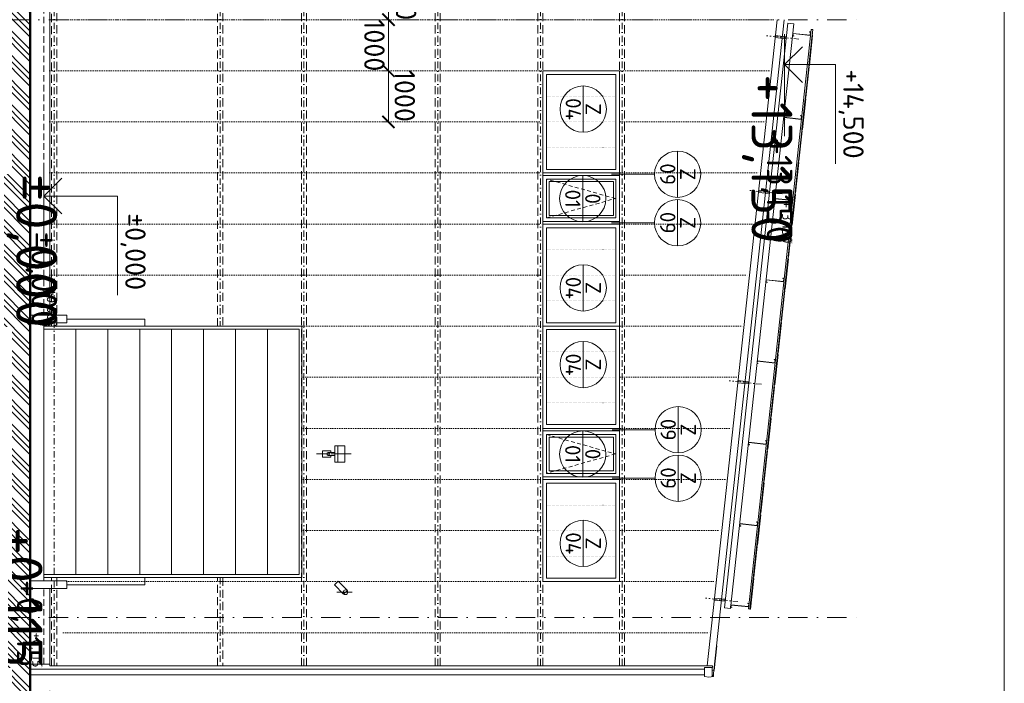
# Model space of a CAD drawing. Header units: millimetres. Extents: x -725694 to 5289369, y -1488057 to 2187451.
# Tile 19 of 256: x -85901 to -66620, y -1290 to 11700. Entities that reach past the tile are written whole.
import ezdxf
from ezdxf.enums import TextEntityAlignment as Align

# ---------------------------------------------------------------- set-up
doc = ezdxf.new("R2010")
doc.units = ezdxf.units.MM
for name, pattern in [('CARKOVANA', [5, 3, -2]), ('CENTERX2', [101.6, 63.5, -12.7, 12.7, -12.7]), ('DASHDOT', [25.4, 12.7, -6.35, 0, -6.35]), ('DOT', [6.35, 0, -6.35]), ('HIDDEN', [9.525, 6.35, -3.175])]:
    doc.linetypes.add(name, pattern=pattern)
doc.layers.get('Defpoints').update_dxf_attribs({"color": 8})
for name, color, linetype in [('0 @ 1', 7, 'Continuous'), ('0 @ 10', 7, 'Continuous'), ('0 @ 100', 7, 'Continuous'), ('0 @ 200', 7, 'Continuous'), ('0 @ 250 (1)', 7, 'Continuous'), ('0 @ 250 (2)', 7, 'Continuous'), ('0 @ 400', 7, 'Continuous')]:
    doc.layers.add(name, color=color, linetype=linetype)
for name, color, linetype, lineweight in [('A99_FVE_řez', 6, 'Continuous', 5), ('A99_N_kce-pohl', 1, 'Continuous', 9), ('A99_N_kce-rez-ten', 4, 'Continuous', 9), ('A99_N_koty-200', 5, 'Continuous', 5), ('A99_N_koty-200 @ 200', 5, 'Continuous', 5), ('A99_N_koty-200-vysk', 6, 'Continuous', 9), ('A99_N_osy', 1, 'CENTERX2', 9), ('A99_N_sraf', 252, 'Continuous', 0), ('A99_N_znaceni 200', 5, 'Continuous', 5), ('A99_S_kce-pohl', 7, 'Continuous', 5), ('A99_S_kce-rez-sil', 7, 'Continuous', 15), ('A99_S_osy', 1, 'CENTERX2', 5), ('A99_S_sraf', 252, 'Continuous', 9)]:
    doc.layers.add(name, color=color, linetype=linetype, lineweight=lineweight)
doc.styles.add('A99_kota', font='isocpeur.ttf', dxfattribs={"height": 2})
doc.styles.add('A99_popis', font='isocpeur.ttf')
doc.dimstyles.new('A99_kota_200 new', dxfattribs={"dimscale": 200, "dimtxt": 2, "dimasz": 1.2, "dimexe": 0.5, "dimexo": 1.5, "dimgap": 0.3, "dimtad": 1, "dimdec": 0, "dimzin": 3, "dimdsep": 46, "dimtxsty": 'A99_kota', "dimblk": 'ARCHTICK', "dimcen": 2.5, "dimazin": 2, "dimtfac": 0.75, "dimtdec": 0, "dimtmove": 2, "dimatfit": 0, "dimfxl": 0, "dimtolj": 1, "dimtzin": 0, "dimlwd": 5, "dimlwe": 5, "dimarcsym": 0})

# ---------------------------------------------------------------- blocks, each defined once
blk = doc.blocks.new('*U58')
at = {"color": 0, "linetype": 'ByBlock', "lineweight": -2}
blk.add_line((3, 0), (-7, 0), dxfattribs=at)
for points in [[(0, 0), (0, 7.2), (0, 7.2), (-9.7, 7.2)], [(1.75, 1.75), (0, 0), (-1.75, 1.75)]]:
    blk.add_lwpolyline(points, dxfattribs=at)
at = {"color": 0, "linetype": 'ByBlock', "lineweight": -2, "style": 'A99_kota'}
blk.add_attdef('VYSKA', text='', height=2, dxfattribs=at).set_placement((-2, 9.95), align=Align.TOP_RIGHT)
blk.add_attdef('POPIS', text='', height=2, dxfattribs=at).set_placement((-9.2, 6.7), align=Align.TOP_LEFT)
blk = doc.blocks.new('*U6766')
at = {"layer": 'A99_N_koty-200-vysk', "lineweight": 5}
ref = blk.add_blockref('*U58', (-85425, 8248), dxfattribs=dict(at, xscale=-200, yscale=200, zscale=200, rotation=269.9999999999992))
ref.add_attrib('VYSKA', '±0,000', dxfattribs={"layer": '0 @ 400', "color": 0, "linetype": 'ByBlock', "lineweight": -2, "height": 800, "rotation": 270, "style": 'A99_kota'}).set_placement((-85170, 5675), align=Align.TOP_RIGHT)
ref = blk.add_blockref('*U58', (-85425, 8248), dxfattribs=dict(at, xscale=-200, yscale=200, zscale=200, rotation=269.9999999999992))
ref.add_attrib('VYSKA', '±0,000', dxfattribs={"layer": '0 @ 250 (1)', "color": 0, "linetype": 'ByBlock', "lineweight": -2, "height": 500, "rotation": 270, "style": 'A99_kota'}).set_placement((-85170, 5675), align=Align.TOP_RIGHT)
ref = blk.add_blockref('*U58', (-85425, 8248), dxfattribs=dict(at, xscale=-200, yscale=200, zscale=200, rotation=269.9999999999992))
ref.add_attrib('VYSKA', '±0,000', dxfattribs={"layer": '0 @ 250 (2)', "color": 0, "linetype": 'ByBlock', "lineweight": -2, "height": 500, "rotation": 270, "style": 'A99_kota'}).set_placement((-85170, 5675), align=Align.TOP_RIGHT)
ref = blk.add_blockref('*U58', (-85425, 8248), dxfattribs=dict(at, xscale=-200, yscale=200, zscale=200, rotation=269.9999999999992))
ref.add_attrib('VYSKA', '±0,000', dxfattribs={"layer": '0 @ 200', "color": 0, "linetype": 'ByBlock', "lineweight": -2, "height": 400, "rotation": 270, "style": 'A99_kota'}).set_placement((-83435, 6407), align=Align.TOP_RIGHT)
ref = blk.add_blockref('*U58', (-85425, 8248), dxfattribs=dict(at, xscale=-200, yscale=200, zscale=200, rotation=269.9999999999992))
ref.add_attrib('VYSKA', '±0,000', dxfattribs={"layer": '0 @ 100', "color": 0, "linetype": 'ByBlock', "lineweight": -2, "height": 200, "rotation": 270, "style": 'A99_kota'}).set_placement((-85170, 5675), align=Align.TOP_RIGHT)
ref = blk.add_blockref('*U58', (-85425, 8248), dxfattribs=dict(at, xscale=-200, yscale=200, zscale=200, rotation=269.9999999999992))
ref.add_attrib('VYSKA', '±0,000', dxfattribs={"layer": '0 @ 1', "color": 0, "linetype": 'ByBlock', "lineweight": -2, "height": 2, "rotation": 270, "style": 'A99_kota'}).set_placement((-85170, 5675), align=Align.TOP_RIGHT)
ref = blk.add_blockref('*U58', (-85425, 8248), dxfattribs=dict(at, xscale=-200, yscale=200, zscale=200, rotation=269.9999999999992))
ref.add_attrib('VYSKA', '±0,000', dxfattribs={"layer": '0 @ 10', "color": 0, "linetype": 'ByBlock', "lineweight": -2, "height": 20, "rotation": 270, "style": 'A99_kota'}).set_placement((-85170, 5675), align=Align.TOP_RIGHT)
blk = doc.blocks.new('*U56')
at = {"color": 0, "linetype": 'ByBlock', "lineweight": -2}
blk.add_line((3, 0), (-7, 0), dxfattribs=at)
for points in [[(0, 0), (0, 5), (0, 5), (-9.7, 5)], [(1.75, 1.75), (0, 0), (-1.75, 1.75)]]:
    blk.add_lwpolyline(points, dxfattribs=at)
at = {"color": 0, "linetype": 'ByBlock', "lineweight": -2, "style": 'A99_kota'}
blk.add_attdef('VYSKA', text='', height=2, dxfattribs=at).set_placement((-2, 7.75), align=Align.TOP_RIGHT)
blk.add_attdef('POPIS', text='', height=2, dxfattribs=at).set_placement((-9.2, 4.5), align=Align.TOP_LEFT)
blk = doc.blocks.new('*U6770')
at = {"layer": 'A99_N_koty-200-vysk', "lineweight": 5}
ref = blk.add_blockref('*U56', (-85310, -2040), dxfattribs=dict(at, xscale=-200, yscale=200, zscale=200, rotation=269.9999999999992))
ref.add_attrib('VYSKA', '+0,115', dxfattribs={"layer": '0 @ 400', "color": 0, "linetype": 'ByBlock', "lineweight": -2, "height": 800, "rotation": 270, "style": 'A99_kota'}).set_placement((-85455, -980), align=Align.TOP_RIGHT)
ref = blk.add_blockref('*U56', (-85310, -2040), dxfattribs=dict(at, xscale=-200, yscale=200, zscale=200, rotation=269.9999999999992))
ref.add_attrib('VYSKA', '+0,115', dxfattribs={"layer": '0 @ 250 (1)', "color": 0, "linetype": 'ByBlock', "lineweight": -2, "height": 500, "rotation": 270, "style": 'A99_kota'}).set_placement((-85455, -980), align=Align.TOP_RIGHT)
ref = blk.add_blockref('*U56', (-85310, -2040), dxfattribs=dict(at, xscale=-200, yscale=200, zscale=200, rotation=269.9999999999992))
ref.add_attrib('VYSKA', '+0,115', dxfattribs={"layer": '0 @ 250 (2)', "color": 0, "linetype": 'ByBlock', "lineweight": -2, "height": 500, "rotation": 270, "style": 'A99_kota'}).set_placement((-85455, -980), align=Align.TOP_RIGHT)
ref = blk.add_blockref('*U56', (-85310, -2040), dxfattribs=dict(at, xscale=-200, yscale=200, zscale=200, rotation=269.9999999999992))
ref.add_attrib('VYSKA', '+0,115', dxfattribs={"layer": '0 @ 100', "color": 0, "linetype": 'ByBlock', "lineweight": -2, "height": 200, "rotation": 270, "style": 'A99_kota'}).set_placement((-85455, -980), align=Align.TOP_RIGHT)
ref = blk.add_blockref('*U56', (-85310, -2040), dxfattribs=dict(at, xscale=-200, yscale=200, zscale=200, rotation=269.9999999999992))
ref.add_attrib('VYSKA', '+0,115', dxfattribs={"layer": '0 @ 10', "color": 0, "linetype": 'ByBlock', "lineweight": -2, "height": 20, "rotation": 270, "style": 'A99_kota'}).set_placement((-85455, -980), align=Align.TOP_RIGHT)
ref = blk.add_blockref('*U56', (-85310, -2040), dxfattribs=dict(at, xscale=-200, yscale=200, zscale=200, rotation=269.9999999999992))
ref.add_attrib('VYSKA', '+0,115', dxfattribs={"layer": '0 @ 1', "color": 0, "linetype": 'ByBlock', "lineweight": -2, "height": 2, "rotation": 270, "style": 'A99_kota'}).set_placement((-85455, -980), align=Align.TOP_RIGHT)
ref = blk.add_blockref('*U56', (-85310, -2040), dxfattribs=dict(at, xscale=-200, yscale=200, zscale=200, rotation=269.9999999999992))
ref.add_attrib('VYSKA', '+0,115', dxfattribs={"layer": '0 @ 200', "color": 0, "linetype": 'ByBlock', "lineweight": -2, "height": 400, "rotation": 270, "style": 'A99_kota'}).set_placement((-83760, -3880), align=Align.TOP_RIGHT)
blk = doc.blocks.new('*U57')
at = {"color": 0, "linetype": 'ByBlock', "lineweight": -2}
blk.add_line((3, 0), (-7, 0), dxfattribs=at)
for points in [[(0, 0), (0, 5), (0, 5), (-9.7, 5)], [(1.75, 1.75), (0, 0), (-1.75, 1.75)]]:
    blk.add_lwpolyline(points, dxfattribs=at)
at = {"color": 0, "linetype": 'ByBlock', "lineweight": -2, "style": 'A99_kota'}
blk.add_attdef('VYSKA', text='', height=2, dxfattribs=at).set_placement((-2, 7.75), align=Align.TOP_RIGHT)
blk.add_attdef('POPIS', text='', height=2, dxfattribs=at).set_placement((-9.2, 4.5), align=Align.TOP_LEFT)
blk = doc.blocks.new('*U6771')
at = {"layer": 'A99_N_koty-200-vysk', "lineweight": 5}
ref = blk.add_blockref('*U57', (-70925, 10820), dxfattribs=dict(at, xscale=-200, yscale=200, zscale=200, rotation=269.9999999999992))
ref.add_attrib('VYSKA', '+14,500', dxfattribs={"layer": '0 @ 400', "color": 0, "linetype": 'ByBlock', "lineweight": -2, "height": 800, "rotation": 270, "style": 'A99_kota'}).set_placement((-69520, 28805), align=Align.TOP_RIGHT)
ref = blk.add_blockref('*U57', (-70925, 10820), dxfattribs=dict(at, xscale=-200, yscale=200, zscale=200, rotation=269.9999999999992))
ref.add_attrib('VYSKA', '+14,500', dxfattribs={"layer": '0 @ 250 (1)', "color": 0, "linetype": 'ByBlock', "lineweight": -2, "height": 500, "rotation": 270, "style": 'A99_kota'}).set_placement((-69520, 28805), align=Align.TOP_RIGHT)
ref = blk.add_blockref('*U57', (-70925, 10820), dxfattribs=dict(at, xscale=-200, yscale=200, zscale=200, rotation=269.9999999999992))
ref.add_attrib('VYSKA', '+14,500', dxfattribs={"layer": '0 @ 250 (2)', "color": 0, "linetype": 'ByBlock', "lineweight": -2, "height": 500, "rotation": 270, "style": 'A99_kota'}).set_placement((-69520, 28805), align=Align.TOP_RIGHT)
ref = blk.add_blockref('*U57', (-70925, 10820), dxfattribs=dict(at, xscale=-200, yscale=200, zscale=200, rotation=269.9999999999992))
ref.add_attrib('VYSKA', '+14,500', dxfattribs={"layer": '0 @ 100', "color": 0, "linetype": 'ByBlock', "lineweight": -2, "height": 200, "rotation": 270, "style": 'A99_kota'}).set_placement((-69520, 28805), align=Align.TOP_RIGHT)
ref = blk.add_blockref('*U57', (-70925, 10820), dxfattribs=dict(at, xscale=-200, yscale=200, zscale=200, rotation=269.9999999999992))
ref.add_attrib('VYSKA', '+14,500', dxfattribs={"layer": '0 @ 10', "color": 0, "linetype": 'ByBlock', "lineweight": -2, "height": 20, "rotation": 270, "style": 'A99_kota'}).set_placement((-69520, 28805), align=Align.TOP_RIGHT)
ref = blk.add_blockref('*U57', (-70925, 10820), dxfattribs=dict(at, xscale=-200, yscale=200, zscale=200, rotation=269.9999999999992))
ref.add_attrib('VYSKA', '+14,500', dxfattribs={"layer": '0 @ 1', "color": 0, "linetype": 'ByBlock', "lineweight": -2, "height": 2, "rotation": 270, "style": 'A99_kota'}).set_placement((-69520, 28805), align=Align.TOP_RIGHT)
ref = blk.add_blockref('*U57', (-70925, 10820), dxfattribs=dict(at, xscale=-200, yscale=200, zscale=200, rotation=269.9999999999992))
ref.add_attrib('VYSKA', '+14,500', dxfattribs={"layer": '0 @ 200', "color": 0, "linetype": 'ByBlock', "lineweight": -2, "height": 400, "rotation": 270, "style": 'A99_kota'}).set_placement((-69375, 8980), align=Align.TOP_RIGHT)
blk = doc.blocks.new('*U104')
at = {"color": 0, "linetype": 'ByBlock', "lineweight": -2}
blk.add_line((-3, 0), (7, 0), dxfattribs=at)
for points in [[(0, 0), (0, 5), (0, 5), (9.7, 5)], [(-1.75, 1.75), (0, 0), (1.75, 1.75)]]:
    blk.add_lwpolyline(points, dxfattribs=at)
at = {"color": 0, "linetype": 'ByBlock', "lineweight": -2, "style": 'A99_kota'}
for tag, p in [('VYSKA', (9.2, 7.75)), ('POPIS', (9.2, 4.5))]:
    blk.add_attdef(tag, text='', height=2, dxfattribs=at).set_placement(p, align=Align.TOP_RIGHT)
blk = doc.blocks.new('*U6774')
at = {"layer": 'A99_N_koty-200-vysk', "lineweight": 5}
ref = blk.add_blockref('*U104', (-72276, 25470), dxfattribs=dict(at, xscale=200, yscale=200, zscale=200, rotation=270))
ref.add_attrib('VYSKA', '+13,150', dxfattribs={"layer": '0 @ 200', "color": 0, "linetype": 'ByBlock', "lineweight": -2, "height": 400, "rotation": 270, "style": 'A99_kota'}).set_placement((-70726, 23630), align=Align.TOP_RIGHT)
ref = blk.add_blockref('*U104', (-72276, 25470), dxfattribs=dict(at, xscale=200, yscale=200, zscale=200, rotation=270))
ref.add_attrib('VYSKA', '+13,150', dxfattribs={"layer": '0 @ 100', "color": 0, "linetype": 'ByBlock', "lineweight": -2, "height": 200, "rotation": 270, "style": 'A99_kota'}).set_placement((-70771, 7321), align=Align.TOP_RIGHT)
ref = blk.add_blockref('*U104', (-72276, 25470), dxfattribs=dict(at, xscale=200, yscale=200, zscale=200, rotation=270))
ref.add_attrib('VYSKA', '+13,150', dxfattribs={"layer": '0 @ 1', "color": 0, "linetype": 'ByBlock', "lineweight": -2, "height": 2, "rotation": 270, "style": 'A99_kota'}).set_placement((-70771, 7321), align=Align.TOP_RIGHT)
ref = blk.add_blockref('*U104', (-72276, 25470), dxfattribs=dict(at, xscale=200, yscale=200, zscale=200, rotation=270))
ref.add_attrib('VYSKA', '+13,150', dxfattribs={"layer": '0 @ 400', "color": 0, "linetype": 'ByBlock', "lineweight": -2, "height": 800, "rotation": 270, "style": 'A99_kota'}).set_placement((-70771, 7321), align=Align.TOP_RIGHT)
ref = blk.add_blockref('*U104', (-72276, 25470), dxfattribs=dict(at, xscale=200, yscale=200, zscale=200, rotation=270))
ref.add_attrib('VYSKA', '+13,150', dxfattribs={"layer": '0 @ 10', "color": 0, "linetype": 'ByBlock', "lineweight": -2, "height": 20, "rotation": 270, "style": 'A99_kota'}).set_placement((-70771, 7321), align=Align.TOP_RIGHT)
ref = blk.add_blockref('*U104', (-72276, 25470), dxfattribs=dict(at, xscale=200, yscale=200, zscale=200, rotation=270))
ref.add_attrib('VYSKA', '+13,150', dxfattribs={"layer": '0 @ 250 (1)', "color": 0, "linetype": 'ByBlock', "lineweight": -2, "height": 500, "rotation": 270, "style": 'A99_kota'}).set_placement((-70771, 7321), align=Align.TOP_RIGHT)
ref = blk.add_blockref('*U104', (-72276, 25470), dxfattribs=dict(at, xscale=200, yscale=200, zscale=200, rotation=270))
ref.add_attrib('VYSKA', '+13,150', dxfattribs={"layer": '0 @ 250 (2)', "color": 0, "linetype": 'ByBlock', "lineweight": -2, "height": 500, "rotation": 270, "style": 'A99_kota'}).set_placement((-70771, 7321), align=Align.TOP_RIGHT)
blk = doc.blocks.new('_ArchTick')
at = {"color": 0, "linetype": 'ByBlock', "const_width": 0.15}
blk.add_lwpolyline([(-0.5, -0.5), (0.5, 0.5)], dxfattribs=at)
blk = doc.blocks.new('*D427')
at = {"layer": 'A99_N_koty-200', "color": 0, "lineweight": 5, "transparency": 16777216}
for p, q in [((-87957, 26350), (-90735, 26350)), ((-90635, -950), (-90635, 26350)), ((-86635, -950), (-90735, -950))]:
    blk.add_line(p, q, dxfattribs=at)
at = {"layer": 'Defpoints', "color": 0, "linetype": 'Continuous', "lineweight": 0, "transparency": 16777216}
for p in [(-90635, 26350), (-87657, 26350), (-85045, -950)]:
    blk.add_point(p, dxfattribs=at)
at = {"layer": 'A99_N_koty-200', "color": 0, "linetype": 'Continuous', "lineweight": 5, "transparency": 16777216, "xscale": 240, "yscale": 240, "zscale": 240}
for p, rotation in [((-90635, 26350), 90), ((-90635, -950), 270)]:
    blk.add_blockref('_ArchTick', p, dxfattribs=dict(at, rotation=rotation))
at = {"layer": 'A99_N_koty-200', "color": 0, "linetype": 'Continuous', "lineweight": 5, "transparency": 16777216, "insert": (-90107, 12173), "char_height": 400, "attachment_point": 5, "rotation": 270, "style": 'A99_kota', "bg_fill": 3, "box_fill_scale": 1.1, "bg_fill_color": 256, "bg_fill_true_color": 13158600, "bg_fill_transparency": 0}
blk.add_mtext('\\A1;I. ETAPA', dxfattribs=at)
blk = doc.blocks.new('*U97')
at = {"color": 0, "linetype": 'ByBlock'}
blk.add_line((-3.02, 0), (3.02, 0), dxfattribs=at)
blk.add_circle((0, 0), 3.02, dxfattribs=at)
at = {"color": 0, "linetype": 'ByBlock', "style": 'A99_popis'}
for tag, p in [('KATEGORIE', (0, 1.31)), ('PRVEK', (0, -1.3))]:
    blk.add_attdef(tag, text='', height=2, dxfattribs=at).set_placement(p, align=Align.MIDDLE_CENTER)
blk = doc.blocks.new('*D447')
at = {"layer": 'A99_N_koty-200', "color": 0, "lineweight": 5, "transparency": 16777216}
for p, q in [((-78680, 12700), (-78780, 12700)), ((-78680, 11700), (-78680, 12700)), ((-78680, 11700), (-78780, 11700))]:
    blk.add_line(p, q, dxfattribs=at)
at = {"layer": 'Defpoints', "color": 0, "lineweight": 0, "transparency": 16777216}
for p in [(-78680, 12700), (-78680, 12700), (-78680, 11700)]:
    blk.add_point(p, dxfattribs=at)
at = {"layer": 'A99_N_koty-200', "color": 0, "lineweight": 5, "transparency": 16777216, "xscale": 240, "yscale": 240, "zscale": 240}
for p, rotation in [((-78680, 12700), 90), ((-78680, 11700), 270)]:
    blk.add_blockref('_ArchTick', p, dxfattribs=dict(at, rotation=rotation))
at = {"layer": 'A99_N_koty-200', "color": 0, "transparency": 16777216, "insert": (-78335, 12200), "char_height": 400, "attachment_point": 5, "rotation": 270, "style": 'A99_kota'}
blk.add_mtext('\\A1;1000', dxfattribs=at)
blk = doc.blocks.new('*D449')
at = {"layer": 'A99_N_koty-200', "color": 0, "lineweight": 5, "transparency": 16777216}
for p, q in [((-78680, 11700), (-78780, 11700)), ((-78680, 11700), (-78680, 10700)), ((-78680, 10700), (-78780, 10700))]:
    blk.add_line(p, q, dxfattribs=at)
at = {"layer": 'Defpoints', "color": 0, "lineweight": 0, "transparency": 16777216}
for p in [(-78680, 11700), (-78680, 10700), (-78680, 10700)]:
    blk.add_point(p, dxfattribs=at)
at = {"layer": 'A99_N_koty-200', "color": 0, "lineweight": 5, "transparency": 16777216, "xscale": 240, "yscale": 240, "zscale": 240}
for p, rotation in [((-78680, 11700), 90), ((-78680, 10700), 270)]:
    blk.add_blockref('_ArchTick', p, dxfattribs=dict(at, rotation=rotation))
at = {"layer": 'A99_N_koty-200', "color": 0, "transparency": 16777216, "insert": (-78955, 11200), "char_height": 400, "attachment_point": 5, "rotation": 270, "style": 'A99_kota'}
blk.add_mtext('\\A1;1000', dxfattribs=at)
blk = doc.blocks.new('*D450')
at = {"layer": 'A99_N_koty-200', "color": 0, "lineweight": 5, "transparency": 16777216}
for p, q in [((-78680, 10700), (-78780, 10700)), ((-78680, 10700), (-78680, 9700)), ((-78680, 9700), (-78780, 9700))]:
    blk.add_line(p, q, dxfattribs=at)
at = {"layer": 'Defpoints', "color": 0, "lineweight": 0, "transparency": 16777216}
for p in [(-78680, 10700), (-78680, 9700), (-78680, 9700)]:
    blk.add_point(p, dxfattribs=at)
at = {"layer": 'A99_N_koty-200', "color": 0, "lineweight": 5, "transparency": 16777216, "xscale": 240, "yscale": 240, "zscale": 240}
for p, rotation in [((-78680, 10700), 90), ((-78680, 9700), 270)]:
    blk.add_blockref('_ArchTick', p, dxfattribs=dict(at, rotation=rotation))
at = {"layer": 'A99_N_koty-200', "color": 0, "transparency": 16777216, "insert": (-78360, 10210), "char_height": 400, "attachment_point": 5, "rotation": 270, "style": 'A99_kota'}
blk.add_mtext('\\A1;1000', dxfattribs=at)

msp = doc.modelspace()

# ---------------------------------------------------------------- hatches: boundary and pattern name
at = {"layer": 'A99_S_sraf', "linetype": 'Continuous', "lineweight": 0}
h = msp.add_hatch(dxfattribs=at)
h.set_pattern_fill('ZEM_PUVODNI', color=256, scale=85)
h.set_pattern_definition([(315, (-68810, 5e-10), (240.4163, 240.4163), []), (315, (-68810, -120.2), (240.4163, 240.4163), []), (315, (-68810, -240.4), (240.4163, 240.4163), [])])
h.paths.add_polyline_path([(-87665, -11482.5), (-85695, -11482.5), (-85695, 24515), (-85625, 24515), (-85625, 114390), (-87665, 114390)])

# ---------------------------------------------------------------- linework, layer by layer
at = {"layer": 'A99_FVE_řez', "lineweight": 5, "ltscale": 2}
for points in [[(-71982.2, 173.3), (-70742.1, 11616.3), (-70861.4, 11629.3), (-72101.5, 186.3)], [(-71631, 165.4), (-70401.7, 11509), (-70371.9, 11505.8), (-71601.2, 162.2)], [(-70419.1, 11395.2), (-70412.6, 11454.9), (-70432.5, 11457.1), (-70432, 11462), (-70407.1, 11459.3), (-70414.6, 11389.7), (-70757.6, 11426.9), (-70761.9, 11387.1), (-70742.1, 11385), (-70742.6, 11380), (-70767.5, 11382.7), (-70762.1, 11432.4), (-70419.1, 11395.2)], [(-70383.2, 11401.4), (-70373.3, 11400.3), (-70437.9, 10803.8), (-70447.8, 10804.9)], [(-70450.8, 10777.6), (-70440.9, 10776.5), (-70505.5, 10180), (-70515.4, 10181.1)], [(-70518.7, 10151.2), (-70508.7, 10150.2), (-70573.4, 9553.7), (-70583.3, 9554.7)], [(-70596.8, 9754.8), (-70590.4, 9814.5), (-70610.3, 9816.7), (-70609.7, 9821.6), (-70584.9, 9818.9), (-70592.4, 9749.3), (-70935.4, 9786.5), (-70939.7, 9746.7), (-70919.8, 9744.6), (-70920.4, 9739.6), (-70945.2, 9742.3), (-70939.8, 9792), (-70596.8, 9754.8)], [(-70586.3, 9527.4), (-70576.3, 9526.3), (-70641, 8929.8), (-70650.9, 8930.9)], [(-70653.9, 8903.5), (-70643.9, 8902.5), (-70708.6, 8306), (-70718.5, 8307)], [(-70769.2, 8164.2), (-70762.8, 8223.8), (-70782.6, 8226), (-70782.1, 8230.9), (-70757.2, 8228.2), (-70764.8, 8158.7), (-71107.8, 8195.8), (-71112.1, 8156.1), (-71092.2, 8153.9), (-71092.7, 8148.9), (-71117.6, 8151.6), (-71112.2, 8201.3), (-70769.2, 8164.2)], [(-70721.8, 8277.2), (-70711.8, 8276.1), (-70776.5, 7679.6), (-70786.4, 7680.7)], [(-70789.9, 7648.4), (-70780, 7647.3), (-70844.6, 7050.8), (-70854.5, 7051.9)], [(-70857.8, 7022.1), (-70847.8, 7021), (-70912.5, 6424.5), (-70922.4, 6425.5)], [(-70941.6, 6573.5), (-70935.1, 6633.1), (-70955, 6635.3), (-70954.5, 6640.3), (-70929.6, 6637.6), (-70937.2, 6568), (-71280.2, 6605.1), (-71284.5, 6565.4), (-71264.6, 6563.2), (-71265.1, 6558.2), (-71290, 6560.9), (-71284.6, 6610.6), (-70941.6, 6573.5)], [(-70925.4, 6398.2), (-70915.4, 6397.1), (-70980.1, 5800.6), (-70990, 5801.7)], [(-70993.3, 5771.9), (-70983.3, 5770.8), (-71048, 5174.3), (-71057.9, 5175.4)], [(-71114, 4982.8), (-71107.5, 5042.4), (-71127.4, 5044.6), (-71126.9, 5049.6), (-71102, 5046.9), (-71109.5, 4977.3), (-71452.5, 5014.4), (-71456.8, 4974.7), (-71437, 4972.5), (-71437.5, 4967.6), (-71462.3, 4970.2), (-71457, 5020), (-71114, 4982.8)], [(-71060.9, 5148), (-71050.9, 5146.9), (-71115.6, 4550.4), (-71125.5, 4551.5)], [(-71193.9, 3920.2), (-71184, 3919.1), (-71119.3, 4515.6), (-71129.3, 4516.7)], [(-71261.5, 3296.4), (-71251.6, 3295.3), (-71186.9, 3891.8), (-71196.9, 3892.9)], [(-71286.3, 3392.1), (-71279.9, 3451.8), (-71299.8, 3453.9), (-71299.2, 3458.9), (-71274.4, 3456.2), (-71281.9, 3386.6), (-71624.9, 3423.8), (-71629.2, 3384), (-71609.3, 3381.8), (-71609.9, 3376.9), (-71634.7, 3379.6), (-71629.3, 3429.3), (-71286.3, 3392.1)], [(-71329.9, 2665.1), (-71320, 2664), (-71255.3, 3260.5), (-71265.3, 3261.6)], [(-71397.5, 2041.2), (-71387.6, 2040.1), (-71322.9, 2636.6), (-71332.9, 2637.7)], [(-71465.4, 1414.9), (-71455.5, 1413.8), (-71390.8, 2010.3), (-71400.8, 2011.4)], [(-71458.7, 1801.4), (-71452.3, 1861.1), (-71472.1, 1863.2), (-71471.6, 1868.2), (-71446.8, 1865.5), (-71454.3, 1795.9), (-71797.3, 1833.1), (-71801.6, 1793.3), (-71781.7, 1791.2), (-71782.2, 1786.2), (-71807.1, 1788.9), (-71801.7, 1838.6), (-71458.7, 1801.4)], [(-71533, 791), (-71523.1, 790), (-71458.4, 1386.5), (-71468.4, 1387.5)], [(-71600.9, 164.7), (-71590.9, 163.6), (-71526.3, 760.1), (-71536.2, 761.2)], [(-71631.1, 210.7), (-71624.6, 270.4), (-71644.5, 272.5), (-71644, 277.5), (-71619.1, 274.8), (-71626.7, 205.2), (-71969.7, 242.4), (-71974, 202.6), (-71954.1, 200.5), (-71954.6, 195.5), (-71979.5, 198.2), (-71974.1, 247.9), (-71631.1, 210.7)]]:
    msp.add_lwpolyline(points, close=True, dxfattribs=at)
at = {"layer": 'A99_FVE_řez', "linetype": 'DASHDOT', "lineweight": 5, "ltscale": 8}
for points in [[(-70643.7, 11319), (-71275.1, 11387.4)], [(-70972.1, 8289.2), (-71603.4, 8357.7)], [(-71375.7, 4564.4), (-72007, 4632.8)], [(-71836.9, 308.5), (-72468.2, 376.9)]]:
    msp.add_lwpolyline(points, dxfattribs=at)
at = {"layer": 'A99_FVE_řez', "lineweight": 5}
for points in [[(-70895.1, 11366.4), (-70899.4, 11326.6), (-71108.2, 11349.2), (-71103.9, 11389)], [(-71223.4, 8336.6), (-71227.7, 8296.8), (-71436.5, 8319.5), (-71432.2, 8359.2)], [(-71627.1, 4611.8), (-71631.4, 4572), (-71840.2, 4594.6), (-71835.9, 4634.4)], [(-72092.6, 316.1), (-72088.3, 355.8), (-72297.1, 378.4), (-72301.4, 338.7)]]:
    msp.add_lwpolyline(points, close=True, dxfattribs=at)
at = {"layer": 'A99_N_kce-pohl', "color": 7, "linetype": 'HIDDEN', "lineweight": 5, "ltscale": 20}
msp.add_line((-85425, 5915.1), (-85425, 100450), dxfattribs=at)
at = {"layer": 'A99_N_kce-pohl', "color": 1, "linetype": 'Continuous', "lineweight": 9}
for p, q in [((-85309.9, 24515), (-85309.9, 5915)), ((-80375, 5700), (-85425, 5700)), ((-80375, 5700), (-80375, 780)), ((-80375, 780), (-85425, 780))]:
    msp.add_line(p, q, dxfattribs=at)
at = {"layer": 'A99_N_kce-pohl', "color": 1, "linetype": 'Continuous', "lineweight": 13}
msp.add_line((-72309.6, -1038.4), (-70929.2, 11700), dxfattribs=at)
at = {"layer": 'A99_N_kce-pohl', "color": 1, "linetype": 'Continuous', "lineweight": 5}
for p, q in [((-80425, 5640), (-85425, 5640)), ((-85425, 5640), (-85425, 840)), ((-80425, 5640), (-80425, 840)), ((-80425, 840), (-85425, 840))]:
    msp.add_line(p, q, dxfattribs=at)
for points in [[(-72435.8, -950), (-71065, 11700)], [(-85309.9, 5765), (-85309.9, 5700)], [(-84800, 5640), (-84800, 5640), (-84800, 840)], [(-84175, 5640), (-84175, 5640), (-84175, 840)], [(-83550, 5640), (-83550, 5640), (-83550, 840)], [(-82925, 5640), (-82925, 5640), (-82925, 840)], [(-82300, 5640), (-82300, 5640), (-82300, 840)], [(-81675, 5640), (-81675, 5640), (-81675, 840)], [(-81050, 5640), (-81050, 5640), (-81050, 840)], [(-79690, 492.5), (-79390, 492.5)], [(-72247.4, -557.3), (-72299.7, -1039.5)], [(-72343.5, -1025.9), (-72335.3, -950)], [(-85695, -1125), (-72490, -1125), (-72490, -1015), (-85695, -1015)], [(-72343.5, -980), (-72490, -980), (-72490, -1155), (-72407.6, -1169.5), (-72317.1, -1154.1), (-72312.2, -1108.6), (-72316.3, -1108.1), (-72318.4, -1128)], [(-72343.5, -980), (-72343.5, -1158.6)], [(-72299.7, -1039.5), (-72343.5, -1034.8)], [(-72343.5, -1150.4), (-72322, -1152.8)], [(-72322, -1152.8), (-72309.6, -1038.4)]]:
    msp.add_lwpolyline(points, dxfattribs=at)
at = {"layer": 'A99_N_kce-pohl', "linetype": 'Continuous', "lineweight": 5, "ltscale": 0.5}
for points in [[(-74155, 10700), (-74155, 8700), (-75655, 8700), (-75655, 10700)], [(-74225, 10630), (-74225, 8770), (-75585, 8770), (-75585, 10630)], [(-74155, 8700), (-74155, 7700), (-75655, 7700), (-75655, 8700)], [(-74225, 8580), (-74225, 7820), (-75585, 7820), (-75585, 8580)], [(-74275, 8530), (-74275, 7870), (-75535, 7870), (-75535, 8530)], [(-74155, 5700), (-74155, 7700), (-75655, 7700), (-75655, 5700)], [(-74225, 5763.8), (-74225, 7623.8), (-75585, 7623.8), (-75585, 5763.8)], [(-74155, 5700), (-74155, 3700), (-75655, 3700), (-75655, 5700)], [(-74225, 5636.2), (-74225, 3776.2), (-75585, 3776.2), (-75585, 5636.2)], [(-74155, 2700), (-74155, 3700), (-75655, 3700), (-75655, 2700)], [(-74225, 2820), (-74225, 3580), (-75585, 3580), (-75585, 2820)], [(-74275, 2870), (-74275, 3530), (-75535, 3530), (-75535, 2870)], [(-74155, 700), (-74155, 2700), (-75655, 2700), (-75655, 700)], [(-74225, 770), (-74225, 2630), (-75585, 2630), (-75585, 770)]]:
    msp.add_lwpolyline(points, close=True, dxfattribs=at)
at = {"layer": 'A99_N_kce-pohl', "linetype": 'DOT', "lineweight": 5, "ltscale": 4}
for points in [[(-75575, 10200), (-74235, 10200)], [(-75575, 9700), (-74235, 9700)], [(-75575, 9200), (-74235, 9200)], [(-75575, 7200), (-74235, 7200)], [(-75575, 6700), (-74235, 6700)], [(-75575, 6200), (-74235, 6200)], [(-75575, 5200), (-74235, 5200)], [(-75575, 4700), (-74235, 4700)], [(-75575, 4200), (-74235, 4200)], [(-75575, 2200), (-74235, 2200)], [(-75575, 1700), (-74235, 1700)], [(-75575, 1200), (-74235, 1200)]]:
    msp.add_lwpolyline(points, dxfattribs=at)
at = {"layer": 'A99_N_kce-pohl', "linetype": 'Continuous', "lineweight": 5, "ltscale": 0.5}
for points in [[(-74155, 8700), (-74155, 8650), (-75655, 8650)], [(-74155, 7700), (-74155, 7750), (-75655, 7750)], [(-74155, 3700), (-74155, 3650), (-75655, 3650)], [(-74155, 2700), (-74155, 2750), (-75655, 2750)]]:
    msp.add_lwpolyline(points, dxfattribs=at)
at = {"layer": 'A99_N_kce-pohl', "linetype": 'CARKOVANA', "lineweight": 5, "ltscale": 25}
for points in [[(-75585, 7820), (-74235, 8200), (-75585, 8580)], [(-75585, 3580), (-74235, 3200), (-75585, 2820)]]:
    msp.add_lwpolyline(points, dxfattribs=at)
at = {"layer": 'A99_N_kce-pohl', "linetype": 'Continuous', "lineweight": 5}
msp.add_lwpolyline([(-79535.2, 3360), (-79535.2, 3040), (-79730, 3040), (-79730, 3360)], close=True, dxfattribs=at)
for points in [[(-79670, 3360), (-79670, 3040)], [(-80090, 3200), (-79832.5, 3200)], [(-79805, 3172.5), (-79805, 3137.5), (-79970, 3137.5), (-79970, 3262.5), (-79805, 3262.5), (-79805, 3227.5)], [(-79860.2, 3227.5), (-79730, 3227.5)], [(-79860.2, 3172.5), (-79730, 3172.5)], [(-79805, 3200), (-79410.2, 3200)]]:
    msp.add_lwpolyline(points, dxfattribs=at)
at = {"layer": 'A99_N_kce-pohl', "color": 1, "linetype": 'Continuous', "lineweight": 5}
msp.add_lwpolyline([(-79482.9, 529.6), (-79557.1, 455.4), (-79737.4, 635.7), (-79663.2, 709.9)], close=True, dxfattribs=at)
at = {"layer": 'A99_N_kce-pohl', "color": 1, "linetype": 'Continuous', "lineweight": 13}
msp.add_lwpolyline([(-72335.3, -950), (-85310, -950)], dxfattribs=at)
at = {"layer": 'A99_N_kce-pohl', "linetype": 'Continuous', "lineweight": 5}
msp.add_circle((-79860, 3200), 27.5, dxfattribs=at)
at = {"layer": 'A99_N_kce-pohl', "color": 1, "linetype": 'Continuous', "lineweight": 5}
msp.add_circle((-79520, 492.5), 45, dxfattribs=at)
at = {"layer": 'A99_N_osy', "linetype": 'DASHDOT', "lineweight": 9, "ltscale": 30}
msp.add_lwpolyline([(-89905, 0), (-69440, 0)], dxfattribs=at)
at = {"layer": 'A99_N_sraf', "linetype": 'DOT', "lineweight": 5, "ltscale": 7}
for points in [[(-85309.9, 11700), (-71065, 11700)], [(-85309.9, 10700), (-71173.4, 10700)], [(-85309.9, 9700), (-75655, 9700)], [(-74145, 9700), (-71281.7, 9700)], [(-85309.9, 8700), (-75655, 8700)], [(-74145, 8700), (-71390.1, 8700)], [(-85309.9, 7700), (-75655, 7700)], [(-74145, 7700), (-71498.5, 7700)], [(-85309.9, 6700), (-75655, 6700)], [(-74145, 6700), (-71606.8, 6700)], [(-85045, 5700), (-75655, 5700)], [(-74145, 5700), (-71715.2, 5700)], [(-80345, 4700), (-75655, 4700)], [(-74145, 4700), (-71823.6, 4700)], [(-80345, 3700), (-75655, 3700)], [(-74145, 3700), (-71931.9, 3700)], [(-80345, 2700), (-75655, 2700)], [(-74145, 2700), (-72040.3, 2700)], [(-80345, 1700), (-75655, 1700)], [(-74145, 1700), (-72148.7, 1700)], [(-84980, 700), (-75655, 700)], [(-74145, 700), (-72257, 700)], [(-85045, -300), (-72365.4, -300)]]:
    msp.add_lwpolyline(points, dxfattribs=at)
at = {"layer": 'A99_N_znaceni 200'}
for points in [[(-73469.5, 8675), (-74310, 8675)], [(-73469.5, 7725), (-74310, 7725)], [(-73459.5, 3675), (-74300, 3675)], [(-73459.5, 2725), (-74300, 2725)]]:
    msp.add_lwpolyline(points, dxfattribs=at)
at = {"layer": 'A99_S_kce-pohl', "lineweight": 9}
msp.add_line((-85425, 715), (-85425, 5765), dxfattribs=at)
for points in [[(-85695, 5915.1), (-84980, 5915), (-84980, 5765), (-85695, 5765)], [(-85695, 565.3), (-84980, 565), (-84980, 715), (-85695, 715.3)]]:
    msp.add_lwpolyline(points, dxfattribs=at)
at = {"layer": 'A99_S_kce-rez-sil', "linetype": 'HIDDEN', "lineweight": 0, "ltscale": 25}
for points in [[(-82025, 5700), (-82025, 24450), (-81925, 24450), (-81925, 5700)], [(-80385, -950), (-80385, 24450), (-80285, 24450), (-80285, -950)], [(-77765, -950), (-77765, 24450), (-77665, 24450), (-77665, -950)], [(-75755, -950), (-75755, 24450), (-75655, 24450), (-75655, -950)], [(-74155, -950), (-74155, 24450), (-74055, 24450), (-74055, -950)], [(-82025, -950), (-82025, 780)], [(-81925, 780), (-81925, -950)]]:
    msp.add_lwpolyline(points, dxfattribs=at)
at = {"layer": 'A99_S_osy', "linetype": 'DASHDOT', "lineweight": 5, "ltscale": 10}
for points in [[(-81975, 24600), (-81975, 5700)], [(-80335, 24600), (-80335, -950)], [(-77715, 24600), (-77715, -950)], [(-75705, 24600), (-75705, -950)], [(-74105, 24600), (-74105, -950)], [(-81975, 780), (-81975, -950)]]:
    msp.add_lwpolyline(points, dxfattribs=at)

# ---------------------------------------------------------------- block references
at = {"layer": 'A99_N_kce-pohl', "color": 3, "linetype": 'Continuous', "lineweight": 0}
for name in ['*U6771', '*U6774', '*U6766', '*U6770']:
    msp.add_blockref(name, (0, 0), dxfattribs=at)
at = {"layer": 'A99_N_znaceni 200', "xscale": 150, "yscale": 150, "zscale": 150, "rotation": 270}
for p, values in [((-74865, 9950), {'KATEGORIE': 'Z', 'PRVEK': '04'}), ((-74875, 8196.9), {'KATEGORIE': '0', 'PRVEK': '01'}), ((-74865, 4950), {'KATEGORIE': 'Z', 'PRVEK': '04'}), ((-74875, 3196.9), {'KATEGORIE': '0', 'PRVEK': '01'})]:
    msp.add_blockref('*U97', p, dxfattribs=at).add_auto_attribs(values)
at = {"layer": 'A99_N_znaceni 200'}
ref = msp.add_blockref('*U97', (-73016.5, 8675), dxfattribs=dict(at, xscale=-150, yscale=150, zscale=150, rotation=269.999999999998))
ref.add_attrib('KATEGORIE', 'Z', dxfattribs={"layer": '0', "color": 0, "linetype": 'ByBlock', "height": 300, "rotation": 90, "style": 'A99_popis'}).set_placement((-72820, 8675), align=Align.MIDDLE_CENTER)
ref.add_attrib('PRVEK', '09', dxfattribs={"layer": '0', "color": 0, "linetype": 'ByBlock', "height": 300, "rotation": 90, "style": 'A99_popis', "text_generation_flag": 6}).set_placement((-73211.2, 8675), align=Align.MIDDLE_CENTER)
ref = msp.add_blockref('*U97', (-73016.5, 7725), dxfattribs=dict(at, xscale=-150, yscale=150, zscale=150, rotation=269.999999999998))
ref.add_attrib('KATEGORIE', 'Z', dxfattribs={"layer": '0', "color": 0, "linetype": 'ByBlock', "height": 300, "rotation": 90, "style": 'A99_popis'}).set_placement((-72820, 7725), align=Align.MIDDLE_CENTER)
ref.add_attrib('PRVEK', '09', dxfattribs={"layer": '0', "color": 0, "linetype": 'ByBlock', "height": 300, "rotation": 90, "style": 'A99_popis', "text_generation_flag": 6}).set_placement((-73211.2, 7725), align=Align.MIDDLE_CENTER)
ref = msp.add_blockref('*U97', (-74865, 6450), dxfattribs=dict(at, xscale=-150, yscale=150, zscale=150, rotation=270))
ref.add_attrib('KATEGORIE', 'Z', dxfattribs={"layer": '0', "color": 0, "linetype": 'ByBlock', "height": 300, "rotation": 270, "style": 'A99_popis'}).set_placement((-74668.5, 6450), align=Align.MIDDLE_CENTER)
ref.add_attrib('PRVEK', '04', dxfattribs={"layer": '0', "color": 0, "linetype": 'ByBlock', "height": 300, "rotation": 270, "style": 'A99_popis'}).set_placement((-75059.7, 6450), align=Align.MIDDLE_CENTER)
ref = msp.add_blockref('*U97', (-73006.5, 3675), dxfattribs=dict(at, xscale=-150, yscale=150, zscale=150, rotation=269.999999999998))
ref.add_attrib('KATEGORIE', 'Z', dxfattribs={"layer": '0', "color": 0, "linetype": 'ByBlock', "height": 300, "rotation": 90, "style": 'A99_popis'}).set_placement((-72810, 3675), align=Align.MIDDLE_CENTER)
ref.add_attrib('PRVEK', '09', dxfattribs={"layer": '0', "color": 0, "linetype": 'ByBlock', "height": 300, "rotation": 90, "style": 'A99_popis', "text_generation_flag": 6}).set_placement((-73201.2, 3675), align=Align.MIDDLE_CENTER)
ref = msp.add_blockref('*U97', (-73006.5, 2725), dxfattribs=dict(at, xscale=-150, yscale=150, zscale=150, rotation=269.999999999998))
ref.add_attrib('KATEGORIE', 'Z', dxfattribs={"layer": '0', "color": 0, "linetype": 'ByBlock', "height": 300, "rotation": 90, "style": 'A99_popis'}).set_placement((-72810, 2725), align=Align.MIDDLE_CENTER)
ref.add_attrib('PRVEK', '09', dxfattribs={"layer": '0', "color": 0, "linetype": 'ByBlock', "height": 300, "rotation": 90, "style": 'A99_popis', "text_generation_flag": 6}).set_placement((-73201.2, 2725), align=Align.MIDDLE_CENTER)
ref = msp.add_blockref('*U97', (-74865, 1450), dxfattribs=dict(at, xscale=-150, yscale=150, zscale=150, rotation=270))
ref.add_attrib('KATEGORIE', 'Z', dxfattribs={"layer": '0', "color": 0, "linetype": 'ByBlock', "height": 300, "rotation": 270, "style": 'A99_popis'}).set_placement((-74668.5, 1450), align=Align.MIDDLE_CENTER)
ref.add_attrib('PRVEK', '04', dxfattribs={"layer": '0', "color": 0, "linetype": 'ByBlock', "height": 300, "rotation": 270, "style": 'A99_popis'}).set_placement((-75059.7, 1450), align=Align.MIDDLE_CENTER)

# ---------------------------------------------------------------- dimensions: what is measured, and where the dimension line sits
at = {"layer": 'A99_N_koty-200 @ 200'}
for base, p1, p2, angle, picture, middle in [((-78680, 12700), (-78680, 11700), (-78680, 12700), 270, '*D447', (-78335, 12200)), ((-78680, 10700), (-78680, 11700), (-78680, 10700), 90, '*D449', (-78955, 11200)), ((-78680, 9700), (-78680, 10700), (-78680, 9700), 90, '*D450', (-78360, 10210))]:
    dim = msp.add_linear_dim(base=base, p1=p1, p2=p2, angle=angle, dimstyle='A99_kota_200 new', override={"dimscale": 200, "dimtix": 0, "dimtofl": 1, "dimtmove": 2, "dimatfit": 3}, dxfattribs=at)
    dim.commit()
    dim.dimension.update_dxf_attribs({"geometry": picture, "text_midpoint": middle, "dimtype": 128})

# ---------------------------------------------------------------- next in the draw order: dimensions: what is measured, and where the dimension line sits
at = {"layer": 'A99_N_koty-200 @ 200', "color": 1, "linetype": 'Continuous', "lineweight": 5}
dim = msp.add_linear_dim(base=(-90635, 26350), p1=(-85045, -950), p2=(-87657.3, 26350), angle=90, text='I. ETAPA', dimstyle='A99_kota_200 new', override={"dimscale": 200, "dimtix": 0, "dimtofl": 1, "dimtmove": 2, "dimatfit": 0, "dimfxl": 20, "dimtfill": 1}, dxfattribs=at)
dim.commit()
dim.dimension.update_dxf_attribs({"geometry": '*D427', "text_midpoint": (-90107.5, 12172.5), "dimtype": 128})

# ---------------------------------------------------------------- next in the draw order: linework, layer by layer
at = {"layer": 'A99_N_kce-pohl', "color": 7, "lineweight": 50}
msp.add_lwpolyline([(-85695, 24515), (-85695, -11482.5)], dxfattribs=at)
at = {"layer": 'A99_N_kce-pohl', "color": 1, "linetype": 'Continuous', "lineweight": 5}
for points in [[(-83447.5, 5700), (-83447.5, 5840), (-84980, 5840)], [(-83447.5, 780), (-83447.5, 640), (-84980, 640)]]:
    msp.add_lwpolyline(points, dxfattribs=at)
at = {"layer": 'A99_N_kce-pohl', "color": 7, "linetype": 'HIDDEN', "lineweight": 5, "ltscale": 20}
msp.add_lwpolyline([(-85425, -915), (-85425, 565)], dxfattribs=at)
at = {"layer": 'A99_N_kce-pohl', "color": 1, "linetype": 'Continuous', "lineweight": 9}
for points in [[(-85310, 565), (-85310, 565), (-85310, -950)], [(-85310, -915), (-85695, -915)]]:
    msp.add_lwpolyline(points, dxfattribs=at)
at = {"layer": 'A99_N_kce-rez-ten', "color": 3, "linetype": 'Continuous', "lineweight": 0, "ltscale": 0.5}
msp.add_lwpolyline([(-66620, 115340), (-66620, -12735), (-95850, -12735), (-95850, 115340)], close=True, dxfattribs=at)
at = {"layer": 'A99_N_osy', "linetype": 'DASHDOT', "lineweight": 9, "ltscale": 30}
msp.add_lwpolyline([(-89905, 11700), (-69440, 11700)], dxfattribs=at)
at = {"layer": 'A99_S_kce-rez-sil', "linetype": 'HIDDEN', "lineweight": 0, "ltscale": 25}
for points in [[(-85275, 5700), (-85275, 24450), (-85175, 24450), (-85175, 5700)], [(-85275, -950), (-85275, 780)], [(-85175, 780), (-85175, -950)]]:
    msp.add_lwpolyline(points, dxfattribs=at)
at = {"layer": 'A99_S_osy', "linetype": 'DASHDOT', "lineweight": 5, "ltscale": 10}
msp.add_lwpolyline([(-85225, 24600), (-85225, -950)], dxfattribs=at)

doc.saveas('drawing.dxf')
